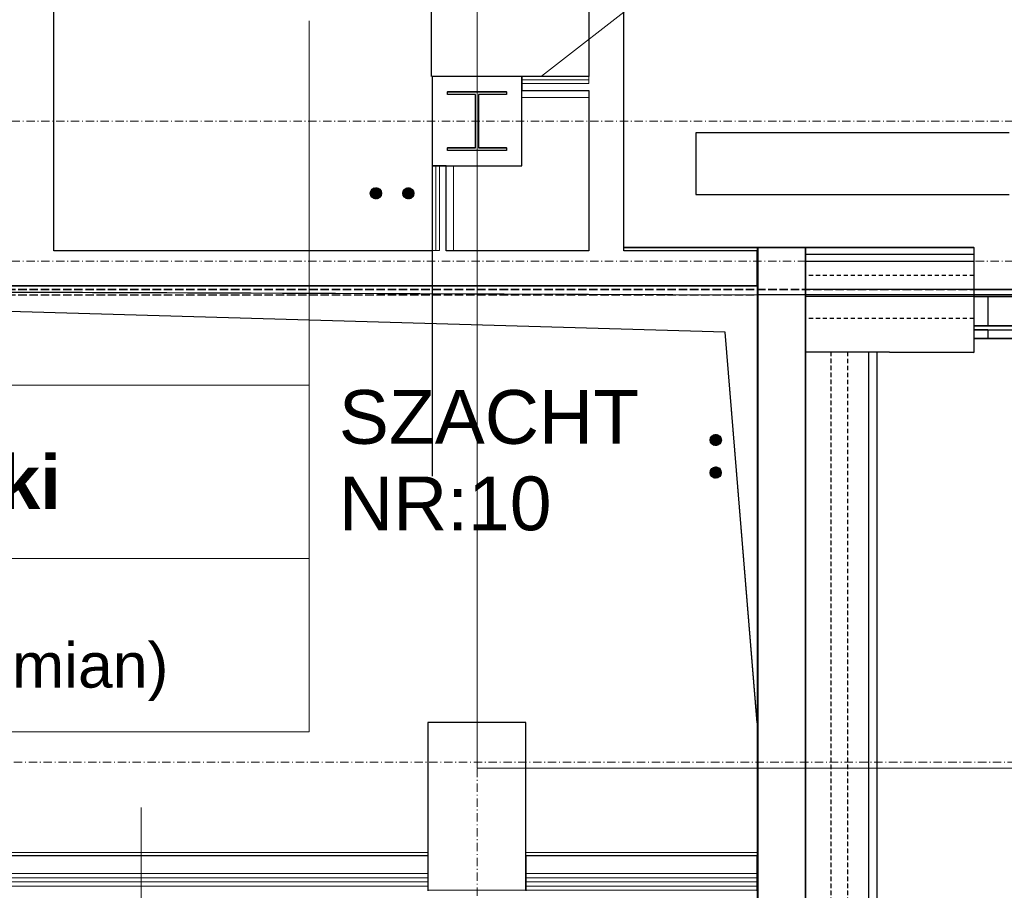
# Model space of a CAD drawing. Header units: millimetres. Extents: x -8642 to 28269, y -6609 to 3701.
# Tile 97 of 256: x 1277 to 1628, y -1475 to -1164. Entities that reach past the tile are written whole.
import ezdxf
from ezdxf.enums import TextEntityAlignment as Align

# ---------------------------------------------------------------- set-up
doc = ezdxf.new("R2010")
doc.units = ezdxf.units.MM
doc.header["$LTSCALE"] = 1000
doc.header["$MEASUREMENT"] = 0
for name, pattern in [('rzut 1 pietra$0$ArchiTECH.PC 1. Line Type', [0.004, 0.003, -0.001]), ('rzut 1 pietra$0$ArchiTECH.PC 2. Line Type', [0.0025, 0.0015, -0.001]), ('rzut 1 pietra$0$ArchiTECH.PC 5. Line Type', [0.0053, 0.003, -0.001, 0.0003, -0.001]), ('rzut 1 pietra$0$ArchiTECH.PC Solid Line Type', [0]), ('SUFIT_1 PIETRO$0$ArchiTECH.PC 1. Line Type', [0.004, 0.003, -0.001]), ('SUFIT_1 PIETRO$0$ArchiTECH.PC 2. Line Type', [0.0025, 0.0015, -0.001]), ('SUFIT_1 PIETRO$0$ArchiTECH.PC Solid Line Type', [0])]:
    doc.linetypes.add(name, pattern=pattern)
for name, color, linetype, lineweight in [('_Etapy_opis', 7, 'Continuous', 18), ('IS_ARCH', 254, 'Continuous', 18), ('KLIMA_BEZ_ZMIAN', 254, 'Continuous', 30), ('KLIMA_OPIS', 254, 'Continuous', 30)]:
    doc.layers.add(name, color=color, linetype=linetype, lineweight=lineweight)
for name, color, linetype in [('SUFIT_1 PIETRO$0$ELEM KONSTRUKCJI - inwent', 254, 'Continuous'), ('SUFIT_1 PIETRO$0$INWENTARYZACJA', 254, 'Continuous'), ('SUFIT_1 PIETRO$0$Kalka 1', 254, 'Continuous'), ('SUFIT_1 PIETRO$0$LAYER79', 254, 'Continuous'), ('SUFIT_1 PIETRO$0$sciany projektowane', 254, 'Continuous')]:
    doc.layers.add(name, color=color, linetype=linetype)
doc.styles.add('rzut 1 pietra$0$ArchiTECHStyle1', font='arial.ttf', dxfattribs={"height": 0.16})
doc.styles.add('rzut 1 pietra$0$ArchiTECHStyle3', font='arialbd.ttf', dxfattribs={"height": 0.192})
doc.linetypes.add('FENCELINE1', pattern='A,6.35,-2.54,[133,LTYPESHP.SHX,S=2.54,R=0,X=-2.54,Y=0],-2.54,25.4', length=36.83)

msp = doc.modelspace()

# ---------------------------------------------------------------- linework, layer by layer
at = {"layer": '_Etapy_opis', "color": 4}
msp.add_lwpolyline([(-776.25, 604.49), (-776.25, -3694.17), (2363.6, -3694.17), (2363.6, -1431.17), (1440, -1431.17), (1440, 604.49), (-776.25, 604.49)], dxfattribs=at)
at = {"layer": '_Etapy_opis', "color": 6}
msp.add_lwpolyline([(1440, 604.49), (1440, -1431.17), (7540.52, -1431.17), (7540.52, 604.49)], close=True, dxfattribs=at)
at = {"layer": 'IS_ARCH', "linetype": 'rzut 1 pietra$0$ArchiTECH.PC 5. Line Type'}
for p, q in [((1440, 773.48), (1440, -3818.88)), ((-3581.18, -1200), (11146.04, -1200)), ((-3581.18, -1250), (7440, -1250)), ((1680.25, -1428.98), (-3587.15, -1428.98))]:
    msp.add_line(p, q, dxfattribs=at)
at = {"layer": 'IS_ARCH', "linetype": 'rzut 1 pietra$0$ArchiTECH.PC Solid Line Type'}
for p, q in [((1479.86, -877.78), (1479.86, -1183.92)), ((1423.5, -880), (1423.5, -1184)), ((1492.36, -1246.25), (1492.36, -956.7)), ((1288.78, -1246.25), (1288.78, -1058.52)), ((1515.89, -1142.77), (1462.96, -1183.92)), ((1379.99, -1294.25), (1379.99, -1164.22)), ((1455.93, -1183.92), (1423.93, -1183.92)), ((1423.93, -1183.92), (1423.93, -1215.92)), ((1479.86, -1183.92), (1455.93, -1183.92)), ((1455.93, -1183.92), (1455.93, -1185.22)), ((1455.93, -1183.92), (1455.93, -1191.52)), ((1479.86, -1183.92), (1455.93, -1183.92)), ((1455.93, -1215.92), (1455.93, -1183.92)), ((1455.93, -1183.92), (1455.93, -1183.92)), ((1479.86, -1185.22), (1455.93, -1185.22)), ((1455.93, -1185.22), (1455.93, -1186.52)), ((1455.93, -1185.22), (1479.86, -1185.22)), ((1455.93, -1185.22), (1479.86, -1185.22)), ((1479.86, -1185.22), (1479.86, -1183.92)), ((1479.86, -1186.52), (1479.86, -1185.22)), ((1455.93, -1186.52), (1479.86, -1186.52)), ((1455.93, -1186.52), (1479.86, -1186.52)), ((1429.43, -1189.42), (1450.43, -1189.42)), ((1429.43, -1190.42), (1429.43, -1189.42)), ((1429.43, -1189.42), (1429.43, -1189.42)), ((1429.43, -1189.42), (1450.43, -1189.42)), ((1429.43, -1190.42), (1429.43, -1189.42)), ((1439.43, -1190.42), (1429.43, -1190.42)), ((1439.43, -1190.42), (1429.43, -1190.42)), ((1439.43, -1209.42), (1439.43, -1190.42)), ((1439.43, -1209.42), (1439.43, -1190.42)), ((1450.43, -1190.42), (1440.43, -1190.42)), ((1440.43, -1190.42), (1440.43, -1209.42)), ((1450.43, -1190.42), (1440.43, -1190.42)), ((1440.43, -1190.42), (1440.43, -1209.42)), ((1450.43, -1189.42), (1450.43, -1190.42)), ((1450.43, -1189.42), (1450.43, -1190.42)), ((1455.93, -1191.52), (1479.86, -1191.52)), ((1479.86, -1191.52), (1479.86, -1246.25)), ((1429.43, -1210.42), (1429.43, -1209.42)), ((1429.43, -1209.42), (1439.43, -1209.42)), ((1429.43, -1210.42), (1429.43, -1209.42)), ((1429.43, -1209.42), (1439.43, -1209.42)), ((1440.43, -1209.42), (1450.43, -1209.42)), ((1440.43, -1209.42), (1450.43, -1209.42)), ((1450.43, -1209.42), (1450.43, -1210.42)), ((1450.43, -1209.42), (1450.43, -1210.42)), ((1450.43, -1210.42), (1429.43, -1210.42)), ((1450.43, -1210.42), (1429.43, -1210.42)), ((1425.23, -1215.92), (1423.93, -1215.92)), ((1423.93, -1215.92), (1423.93, -1246.25)), ((1431.53, -1215.92), (1423.93, -1215.92)), ((1423.93, -1215.92), (1423.93, -1246.25)), ((1423.93, -1215.92), (1455.93, -1215.92)), ((1425.23, -1246.25), (1425.23, -1215.92)), ((1425.23, -1215.92), (1425.23, -1246.25)), ((1426.53, -1215.92), (1425.23, -1215.92)), ((1425.23, -1215.92), (1425.23, -1246.25)), ((1426.53, -1246.25), (1426.53, -1215.92)), ((1426.53, -1215.92), (1426.53, -1246.25)), ((1431.53, -1246.25), (1431.53, -1215.92)), ((1492.5, -1245), (1617.5, -1245)), ((1540, -1245), (1540, -1704.5)), ((1557.28, -1245), (1540.28, -1245)), ((1540.28, -1245), (1540.28, -1707.01)), ((1557.28, -1707.01), (1557.28, -1245)), ((1557.28, -1245), (1557.28, -1704.5)), ((1617.5, -1245), (1617.5, -1260)), ((1423.93, -1246.25), (1288.78, -1246.25)), ((1423.93, -1246.25), (1425.23, -1246.25)), ((1425.23, -1246.25), (1426.53, -1246.25)), ((1479.86, -1246.25), (1431.53, -1246.25)), ((1540, -1246.25), (1492.36, -1246.25)), ((1540, -1258.75), (1540, -1246.25)), ((1617.5, -1247.5), (1557.28, -1247.5)), ((1617.5, -1247.5), (1617.5, -1282.5)), ((1617.5, -1250), (1557.28, -1250)), ((996, -1258.75), (1540, -1258.75)), ((1528.58, -1275.32), (997.5, -1260)), ((997.5, -1260), (1540, -1262)), ((7185, -1260), (1540, -1262)), ((1540, -1262), (1540, -1414.83)), ((1540, -1262), (1540, -3574.83)), ((1617.5, -1260), (1557.28, -1260)), ((1617.5, -1262.5), (1557.28, -1262.5)), ((1617.5, -1260), (1793.75, -1260)), ((1617.5, -1262.5), (2559.66, -1262.5)), ((1622.5, -1262.5), (1617.5, -1262.5)), ((1617.5, -1262.5), (1617.5, -1273.03)), ((1622.5, -1262.5), (1622.5, -1273.03)), ((1617.5, -1273.03), (2559.66, -1273.03)), ((1622.5, -1273.03), (1617.5, -1273.03)), ((1540, -1414.83), (1528.58, -1275.32)), ((1617.5, -1274.51), (2559.66, -1274.51)), ((1617.5, -1274.51), (1617.5, -1277.5)), ((1622.5, -1274.51), (1617.5, -1274.51)), ((1622.5, -1274.51), (1622.5, -1277.5)), ((1617.5, -1277.5), (2559.66, -1277.5)), ((1622.5, -1277.5), (1617.5, -1277.5)), ((1557.25, -1282.32), (1617.5, -1282.5)), ((1579.82, -1282.39), (1579.82, -1706.54)), ((1582.82, -1282.39), (1582.82, -1709.54)), ((1021.19, -1294.25), (1379.99, -1294.25)), ((1379.99, -1294.25), (1379.99, -1418.17)), ((1021.19, -1356.21), (1379.99, -1356.21)), ((1457.41, -1414.75), (1422.41, -1414.75)), ((1422.41, -1414.75), (1422.41, -1474.75)), ((1457.41, -1474.75), (1457.41, -1414.75)), ((1540, -1414.83), (1540, -1414.83)), ((1021.19, -1418.17), (1379.99, -1418.17)), ((1319.94, -1445.14), (1319.94, -1581.89)), ((1422.5, -1461.25), (996, -1461.25)), ((1422.5, -1474.75), (1422.5, -1461.25)), ((1540, -1461.25), (1457.41, -1461.25)), ((1457.41, -1461.25), (1457.41, -1474.75)), ((1540, -1474.75), (1540, -1461.25)), ((1422.5, -1470.25), (987, -1470.25)), ((1422.5, -1468.75), (988.5, -1468.75)), ((1540, -1468.75), (1457.41, -1468.75)), ((1540, -1470.25), (1457.41, -1470.25)), ((1422.5, -1473.25), (984, -1473.25)), ((1422.5, -1471.75), (985.5, -1471.75)), ((1540, -1471.75), (1457.41, -1471.75)), ((1540, -1473.25), (1457.41, -1473.25)), ((1422.41, -1474.75), (1457.41, -1474.75)), ((1457.41, -1474.75), (1540, -1474.75))]:
    msp.add_line(p, q, dxfattribs=at)
at = {"layer": 'IS_ARCH', "linetype": 'rzut 1 pietra$0$ArchiTECH.PC 2. Line Type'}
for p, q in [((1617.5, -1255), (1557.28, -1255)), ((1617.5, -1270.46), (1557.28, -1270.46)), ((1566.32, -1282.34), (1566.32, -1706.5)), ((1572.32, -1282.36), (1572.32, -1706.5))]:
    msp.add_line(p, q, dxfattribs=at)
at = {"layer": 'IS_ARCH', "linetype": 'rzut 1 pietra$0$ArchiTECH.PC 1. Line Type'}
for p, q in [((-59.97, -1260), (7440, -1260)), ((-59.97, -1262), (1540, -1262)), ((1540, -1262), (1540, -3599.84))]:
    msp.add_line(p, q, dxfattribs=at)
at = {"layer": 'KLIMA_BEZ_ZMIAN'}
for p, q in [((1630.11, -1204.19), (1518.11, -1204.19)), ((1518.11, -1204.19), (1518.11, -1226.19)), ((1630.11, -1204.19), (1518.11, -1204.19)), ((1518.11, -1204.19), (1518.11, -1226.19)), ((1518.11, -1226.19), (1630.11, -1226.19)), ((1518.11, -1226.19), (1630.11, -1226.19))]:
    msp.add_line(p, q, dxfattribs=at)
at = {"layer": 'KLIMA_BEZ_ZMIAN', "linetype": 'FENCELINE1', "ltscale": 0.5}
for p, q in [((1401.82, -1225.79), (1403.85, -1223.76)), ((1401.82, -1225.79), (1403.85, -1223.76)), ((1401.82, -1225.61), (1403.67, -1223.77)), ((1401.82, -1225.61), (1403.67, -1223.77)), ((1401.83, -1225.96), (1404.02, -1223.77)), ((1401.83, -1225.96), (1404.02, -1223.77)), ((1401.85, -1225.41), (1403.46, -1223.79)), ((1401.85, -1226.11), (1404.17, -1223.79)), ((1401.85, -1225.41), (1403.46, -1223.79)), ((1401.85, -1226.11), (1404.17, -1223.79)), ((1401.88, -1226.26), (1404.32, -1223.82)), ((1401.88, -1226.26), (1404.32, -1223.82)), ((1401.9, -1225.17), (1403.23, -1223.85)), ((1401.9, -1225.17), (1403.23, -1223.85)), ((1401.92, -1226.4), (1404.45, -1223.86)), ((1401.92, -1226.4), (1404.45, -1223.86)), ((1401.97, -1226.52), (1404.58, -1223.91)), ((1401.97, -1226.52), (1404.58, -1223.91)), ((1402.02, -1224.88), (1402.94, -1223.96)), ((1402.02, -1224.88), (1402.94, -1223.96)), ((1402.02, -1226.65), (1404.7, -1223.97)), ((1402.02, -1226.65), (1404.7, -1223.97)), ((1402.08, -1226.76), (1404.82, -1224.03)), ((1402.08, -1226.76), (1404.82, -1224.03)), ((1402.15, -1226.87), (1404.93, -1224.1)), ((1402.15, -1226.87), (1404.93, -1224.1)), ((1402.23, -1226.97), (1405.03, -1224.17)), ((1402.23, -1226.97), (1405.03, -1224.17)), ((1402.31, -1227.07), (1405.13, -1224.25)), ((1402.31, -1227.07), (1405.13, -1224.25)), ((1402.39, -1227.16), (1405.22, -1224.33)), ((1402.39, -1227.16), (1405.22, -1224.33)), ((1413.42, -1225.68), (1415.33, -1223.77)), ((1413.42, -1225.86), (1415.5, -1223.77)), ((1413.42, -1225.68), (1415.33, -1223.77)), ((1413.42, -1225.86), (1415.5, -1223.77)), ((1413.43, -1225.49), (1415.13, -1223.79)), ((1413.43, -1226.02), (1415.67, -1223.79)), ((1413.43, -1225.49), (1415.13, -1223.79)), ((1413.43, -1226.02), (1415.67, -1223.79)), ((1413.46, -1226.17), (1415.82, -1223.81)), ((1413.46, -1226.17), (1415.82, -1223.81)), ((1413.48, -1225.27), (1414.91, -1223.83)), ((1413.48, -1225.27), (1414.91, -1223.83)), ((1413.49, -1226.32), (1415.96, -1223.85)), ((1413.49, -1226.32), (1415.96, -1223.85)), ((1413.53, -1226.45), (1416.09, -1223.89)), ((1413.53, -1226.45), (1416.09, -1223.89)), ((1413.57, -1225), (1414.64, -1223.92)), ((1413.57, -1225), (1414.64, -1223.92)), ((1413.58, -1226.58), (1416.22, -1223.94)), ((1413.58, -1226.58), (1416.22, -1223.94)), ((1413.64, -1226.7), (1416.34, -1224)), ((1413.64, -1226.7), (1416.34, -1224)), ((1413.7, -1226.81), (1416.45, -1224.06)), ((1413.7, -1226.81), (1416.45, -1224.06)), ((1413.77, -1226.92), (1416.56, -1224.13)), ((1413.77, -1226.92), (1416.56, -1224.13)), ((1413.79, -1224.6), (1414.24, -1224.15)), ((1413.79, -1224.6), (1414.24, -1224.15)), ((1413.85, -1227.02), (1416.66, -1224.21)), ((1413.85, -1227.02), (1416.66, -1224.21)), ((1413.93, -1227.11), (1416.76, -1224.29)), ((1413.93, -1227.11), (1416.76, -1224.29)), ((1402.48, -1227.25), (1405.31, -1224.42)), ((1402.48, -1227.25), (1405.31, -1224.42)), ((1402.58, -1227.33), (1405.39, -1224.52)), ((1402.58, -1227.33), (1405.39, -1224.52)), ((1402.68, -1227.41), (1405.46, -1224.62)), ((1402.68, -1227.41), (1405.46, -1224.62)), ((1402.79, -1227.47), (1405.53, -1224.73)), ((1402.79, -1227.47), (1405.53, -1224.73)), ((1402.9, -1227.54), (1405.59, -1224.84)), ((1402.9, -1227.54), (1405.59, -1224.84)), ((1403.02, -1227.59), (1405.65, -1224.96)), ((1403.02, -1227.59), (1405.65, -1224.96)), ((1403.15, -1227.64), (1405.7, -1225.09)), ((1403.15, -1227.64), (1405.7, -1225.09)), ((1403.28, -1227.69), (1405.74, -1225.22)), ((1403.28, -1227.69), (1405.74, -1225.22)), ((1403.42, -1227.72), (1405.78, -1225.37)), ((1403.42, -1227.72), (1405.78, -1225.37)), ((1403.58, -1227.75), (1405.8, -1225.52)), ((1403.58, -1227.75), (1405.8, -1225.52)), ((1403.74, -1227.76), (1405.81, -1225.68)), ((1403.74, -1227.76), (1405.81, -1225.68)), ((1403.92, -1227.76), (1405.81, -1225.86)), ((1403.92, -1227.76), (1405.81, -1225.86)), ((1404.11, -1227.74), (1405.79, -1226.06)), ((1404.11, -1227.74), (1405.79, -1226.06)), ((1404.34, -1227.69), (1405.75, -1226.28)), ((1404.34, -1227.69), (1405.75, -1226.28)), ((1404.61, -1227.6), (1405.65, -1226.55)), ((1404.61, -1227.6), (1405.65, -1226.55)), ((1405.04, -1227.34), (1405.4, -1226.98)), ((1405.04, -1227.34), (1405.4, -1226.98)), ((1414.02, -1227.2), (1416.85, -1224.37)), ((1414.02, -1227.2), (1416.85, -1224.37)), ((1414.11, -1227.29), (1416.93, -1224.47)), ((1414.11, -1227.29), (1416.93, -1224.47)), ((1414.21, -1227.37), (1417.01, -1224.56)), ((1414.21, -1227.37), (1417.01, -1224.56)), ((1414.31, -1227.44), (1417.08, -1224.67)), ((1414.31, -1227.44), (1417.08, -1224.67)), ((1414.42, -1227.51), (1417.15, -1224.78)), ((1414.42, -1227.51), (1417.15, -1224.78)), ((1414.54, -1227.57), (1417.21, -1224.89)), ((1414.54, -1227.57), (1417.21, -1224.89)), ((1414.66, -1227.62), (1417.27, -1225.02)), ((1414.66, -1227.62), (1417.27, -1225.02)), ((1414.79, -1227.67), (1417.31, -1225.14)), ((1414.79, -1227.67), (1417.31, -1225.14)), ((1414.93, -1227.71), (1417.35, -1225.28)), ((1414.93, -1227.71), (1417.35, -1225.28)), ((1415.07, -1227.74), (1417.38, -1225.43)), ((1415.07, -1227.74), (1417.38, -1225.43)), ((1415.23, -1227.76), (1417.41, -1225.58)), ((1415.23, -1227.76), (1417.41, -1225.58)), ((1415.4, -1227.77), (1417.41, -1225.75)), ((1415.4, -1227.77), (1417.41, -1225.75)), ((1415.58, -1227.76), (1417.41, -1225.93)), ((1415.58, -1227.76), (1417.41, -1225.93)), ((1415.78, -1227.74), (1417.38, -1226.14)), ((1415.78, -1227.74), (1417.38, -1226.14)), ((1416.02, -1227.68), (1417.32, -1226.37)), ((1416.02, -1227.68), (1417.32, -1226.37)), ((1416.32, -1227.55), (1417.2, -1226.67)), ((1416.32, -1227.55), (1417.2, -1226.67)), ((1524.14, -1312.25), (1526.92, -1315.02)), ((1524.14, -1312.25), (1526.92, -1315.02)), ((1524.25, -1312.18), (1526.99, -1314.91)), ((1524.25, -1312.18), (1526.99, -1314.91)), ((1524.37, -1312.12), (1527.05, -1314.8)), ((1524.37, -1312.12), (1527.05, -1314.8)), ((1524.49, -1312.06), (1527.1, -1314.68)), ((1524.49, -1312.06), (1527.1, -1314.68)), ((1524.62, -1312.02), (1527.15, -1314.55)), ((1524.62, -1312.02), (1527.15, -1314.55)), ((1524.75, -1311.98), (1527.19, -1314.41)), ((1524.75, -1311.98), (1527.19, -1314.41)), ((1524.9, -1311.94), (1527.22, -1314.27)), ((1524.9, -1311.94), (1527.22, -1314.27)), ((1525.05, -1311.92), (1527.24, -1314.11)), ((1525.05, -1311.92), (1527.24, -1314.11)), ((1525.22, -1311.91), (1527.25, -1313.94)), ((1525.22, -1311.91), (1527.25, -1313.94)), ((1525.4, -1311.92), (1527.25, -1313.76)), ((1525.4, -1311.92), (1527.25, -1313.76)), ((1525.61, -1311.94), (1527.22, -1313.56)), ((1525.61, -1311.94), (1527.22, -1313.56)), ((1525.84, -1312), (1527.17, -1313.33)), ((1525.84, -1312), (1527.17, -1313.33)), ((1526.13, -1312.12), (1527.05, -1313.04)), ((1526.13, -1312.12), (1527.05, -1313.04)), ((1523.26, -1313.84), (1525.33, -1315.91)), ((1523.26, -1313.84), (1525.33, -1315.91)), ((1523.26, -1314.01), (1525.15, -1315.91)), ((1523.26, -1314.01), (1525.15, -1315.91)), ((1523.27, -1313.67), (1525.49, -1315.9)), ((1523.27, -1313.67), (1525.49, -1315.9)), ((1523.28, -1314.21), (1524.96, -1315.89)), ((1523.28, -1314.21), (1524.96, -1315.89)), ((1523.29, -1313.52), (1525.65, -1315.87)), ((1523.29, -1313.52), (1525.65, -1315.87)), ((1523.32, -1314.43), (1524.73, -1315.84)), ((1523.32, -1314.43), (1524.73, -1315.84)), ((1523.33, -1313.38), (1525.79, -1315.84)), ((1523.33, -1313.38), (1525.79, -1315.84)), ((1523.37, -1313.24), (1525.92, -1315.8)), ((1523.37, -1313.24), (1525.92, -1315.8)), ((1523.42, -1313.12), (1526.05, -1315.75)), ((1523.42, -1313.12), (1526.05, -1315.75)), ((1523.42, -1314.7), (1524.46, -1315.75)), ((1523.42, -1314.7), (1524.46, -1315.75)), ((1523.48, -1313), (1526.17, -1315.69)), ((1523.48, -1313), (1526.17, -1315.69)), ((1523.54, -1312.88), (1526.28, -1315.63)), ((1523.54, -1312.88), (1526.28, -1315.63)), ((1523.61, -1312.77), (1526.39, -1315.56)), ((1523.61, -1312.77), (1526.39, -1315.56)), ((1523.67, -1315.14), (1524.03, -1315.49)), ((1523.67, -1315.14), (1524.03, -1315.49)), ((1523.68, -1312.67), (1526.49, -1315.48)), ((1523.68, -1312.67), (1526.49, -1315.48)), ((1523.77, -1312.58), (1526.59, -1315.4)), ((1523.77, -1312.58), (1526.59, -1315.4)), ((1523.85, -1312.49), (1526.68, -1315.32)), ((1523.85, -1312.49), (1526.68, -1315.32)), ((1523.94, -1312.4), (1526.76, -1315.22)), ((1523.94, -1312.4), (1526.76, -1315.22)), ((1524.04, -1312.32), (1526.84, -1315.13)), ((1524.04, -1312.32), (1526.84, -1315.13)), ((1523.24, -1325.49), (1525.26, -1327.51)), ((1523.24, -1325.49), (1525.26, -1327.51)), ((1523.25, -1325.32), (1525.43, -1327.5)), ((1523.25, -1325.32), (1525.43, -1327.5)), ((1523.25, -1325.67), (1525.08, -1327.5)), ((1523.25, -1325.67), (1525.08, -1327.5)), ((1523.27, -1325.17), (1525.59, -1327.48)), ((1523.27, -1325.17), (1525.59, -1327.48)), ((1523.28, -1325.88), (1524.88, -1327.48)), ((1523.28, -1325.88), (1524.88, -1327.48)), ((1523.3, -1325.02), (1525.73, -1327.45)), ((1523.3, -1325.02), (1525.73, -1327.45)), ((1523.34, -1324.88), (1525.87, -1327.41)), ((1523.34, -1324.88), (1525.87, -1327.41)), ((1523.34, -1326.12), (1524.64, -1327.42)), ((1523.34, -1326.12), (1524.64, -1327.42)), ((1523.39, -1324.76), (1526, -1327.36)), ((1523.39, -1324.76), (1526, -1327.36)), ((1523.45, -1324.63), (1526.12, -1327.31)), ((1523.45, -1324.63), (1526.12, -1327.31)), ((1523.51, -1324.52), (1526.24, -1327.25)), ((1523.51, -1324.52), (1526.24, -1327.25)), ((1523.58, -1324.41), (1526.35, -1327.18)), ((1523.58, -1324.41), (1526.35, -1327.18)), ((1523.65, -1324.3), (1526.45, -1327.11)), ((1523.65, -1324.3), (1526.45, -1327.11)), ((1523.73, -1324.21), (1526.55, -1327.03)), ((1523.73, -1324.21), (1526.55, -1327.03)), ((1523.81, -1324.11), (1526.64, -1326.94)), ((1523.81, -1324.11), (1526.64, -1326.94)), ((1523.9, -1324.03), (1526.73, -1326.85)), ((1523.9, -1324.03), (1526.73, -1326.85)), ((1524, -1323.95), (1526.81, -1326.76)), ((1524, -1323.95), (1526.81, -1326.76)), ((1524.1, -1323.87), (1526.88, -1326.66)), ((1524.1, -1323.87), (1526.88, -1326.66)), ((1524.21, -1323.8), (1526.95, -1326.55)), ((1524.21, -1323.8), (1526.95, -1326.55)), ((1524.32, -1323.74), (1527.02, -1326.44)), ((1524.32, -1323.74), (1527.02, -1326.44)), ((1524.44, -1323.68), (1527.07, -1326.32)), ((1524.44, -1323.68), (1527.07, -1326.32)), ((1524.56, -1323.63), (1527.13, -1326.19)), ((1524.56, -1323.63), (1527.13, -1326.19)), ((1524.7, -1323.59), (1527.17, -1326.06)), ((1524.7, -1323.59), (1527.17, -1326.06)), ((1524.84, -1323.55), (1527.2, -1325.91)), ((1524.84, -1323.55), (1527.2, -1325.91)), ((1524.99, -1323.53), (1527.23, -1325.76)), ((1524.99, -1323.53), (1527.23, -1325.76)), ((1525.15, -1323.51), (1527.24, -1325.6)), ((1525.15, -1323.51), (1527.24, -1325.6)), ((1525.33, -1323.51), (1527.24, -1325.42)), ((1525.33, -1323.51), (1527.24, -1325.42)), ((1525.53, -1323.53), (1527.22, -1325.23)), ((1525.53, -1323.53), (1527.22, -1325.23)), ((1525.75, -1323.57), (1527.18, -1325.01)), ((1525.75, -1323.57), (1527.18, -1325.01)), ((1526.01, -1323.66), (1527.09, -1324.74)), ((1526.01, -1323.66), (1527.09, -1324.74)), ((1526.41, -1323.89), (1526.87, -1324.34)), ((1526.41, -1323.89), (1526.87, -1324.34)), ((1523.46, -1326.41), (1524.34, -1327.29)), ((1523.46, -1326.41), (1524.34, -1327.29))]:
    msp.add_line(p, q, dxfattribs=at)
for centre in [(1403.82, -1225.76), (1403.82, -1225.76), (1415.41, -1225.77), (1415.41, -1225.77), (1525.25, -1313.91), (1525.25, -1313.91), (1525.24, -1325.51), (1525.24, -1325.51)]:
    msp.add_circle(centre, 2, dxfattribs=at)
at = {"layer": 'KLIMA_OPIS', "ltscale": 3}
msp.add_line((1423.93, -1242.58), (1423.93, -1326.82), dxfattribs=at)
msp.add_line((1423.93, -1242.58), (1423.93, -1326.82), dxfattribs=at)
at = {"layer": 'SUFIT_1 PIETRO$0$ELEM KONSTRUKCJI - inwent', "linetype": 'SUFIT_1 PIETRO$0$ArchiTECH.PC Solid Line Type'}
for p, q in [((1455.93, -1184), (1423.93, -1184)), ((1423.93, -1184), (1423.93, -1216)), ((1455.93, -1216), (1455.93, -1184)), ((1455.93, -1184), (1455.93, -1184)), ((1429.43, -1189.5), (1450.43, -1189.5)), ((1429.43, -1190.5), (1429.43, -1189.5)), ((1429.43, -1189.5), (1429.43, -1189.5)), ((1429.43, -1189.5), (1450.43, -1189.5)), ((1429.43, -1190.5), (1429.43, -1189.5)), ((1439.43, -1190.5), (1429.43, -1190.5)), ((1439.43, -1190.5), (1429.43, -1190.5)), ((1439.43, -1209.5), (1439.43, -1190.5)), ((1439.43, -1209.5), (1439.43, -1190.5)), ((1450.43, -1190.5), (1440.43, -1190.5)), ((1440.43, -1190.5), (1440.43, -1209.5)), ((1450.43, -1190.5), (1440.43, -1190.5)), ((1440.43, -1190.5), (1440.43, -1209.5)), ((1450.43, -1189.5), (1450.43, -1190.5)), ((1450.43, -1189.5), (1450.43, -1190.5)), ((1429.43, -1210.5), (1429.43, -1209.5)), ((1429.43, -1209.5), (1439.43, -1209.5)), ((1429.43, -1210.5), (1429.43, -1209.5)), ((1429.43, -1209.5), (1439.43, -1209.5)), ((1440.43, -1209.5), (1450.43, -1209.5)), ((1440.43, -1209.5), (1450.43, -1209.5)), ((1450.43, -1209.5), (1450.43, -1210.5)), ((1450.43, -1209.5), (1450.43, -1210.5)), ((1450.43, -1210.5), (1429.43, -1210.5)), ((1450.43, -1210.5), (1429.43, -1210.5)), ((1423.93, -1216), (1455.93, -1216)), ((1457.41, -1414.83), (1422.41, -1414.83)), ((1422.41, -1414.83), (1422.41, -1474.83)), ((1457.41, -1474.83), (1457.41, -1414.83))]:
    msp.add_line(p, q, dxfattribs=at)
at = {"layer": 'SUFIT_1 PIETRO$0$INWENTARYZACJA', "linetype": 'SUFIT_1 PIETRO$0$ArchiTECH.PC Solid Line Type'}
for p, q in [((1288.78, -1246.33), (1288.78, -1058.6)), ((1455.93, -1184), (1455.93, -1189)), ((1479.86, -1184), (1455.93, -1184)), ((1455.93, -1189), (1479.86, -1189)), ((1428.93, -1216), (1423.93, -1216)), ((1423.93, -1216), (1423.93, -1246.33)), ((1428.93, -1246.33), (1428.93, -1216)), ((1557.28, -1245.08), (1540.28, -1245.08)), ((1540.28, -1245.08), (1540.28, -1707.09)), ((1557.28, -1707.09), (1557.28, -1245.08)), ((1423.93, -1246.33), (1288.78, -1246.33)), ((1479.86, -1246.33), (1428.93, -1246.33)), ((1540, -1246.33), (1492.36, -1246.33)), ((1540, -1258.83), (1540, -1246.33)), ((995, -1258.83), (1540, -1258.83)), ((1528.58, -1275.4), (997.5, -1260.08)), ((997.5, -1260.08), (1540, -1262.08)), ((1540, -1262.08), (1540, -1414.92)), ((1540, -1414.92), (1528.58, -1275.4)), ((1540, -1414.92), (1540, -1414.92)), ((1422.5, -1462.42), (995, -1462.42)), ((1422.5, -1474.92), (1422.5, -1462.42)), ((1540, -1462.42), (1457.41, -1462.42)), ((1457.41, -1462.42), (1457.41, -1474.92)), ((1540, -1474.92), (1540, -1462.42))]:
    msp.add_line(p, q, dxfattribs=at)
at = {"layer": 'SUFIT_1 PIETRO$0$Kalka 1', "linetype": 'SUFIT_1 PIETRO$0$ArchiTECH.PC Solid Line Type'}
for p, q in [((1492.5, -1245.08), (1617.5, -1245.08)), ((1540, -1245.08), (1540, -1704.58)), ((1557.28, -1245.08), (1557.28, -1704.58)), ((1617.5, -1245.08), (1617.5, -1260.08)), ((1617.5, -1247.58), (1557.28, -1247.58)), ((1617.5, -1247.58), (1617.5, -1282.58)), ((1617.5, -1250.08), (1557.28, -1250.08)), ((7185, -1260.08), (1540, -1262.08)), ((1540, -1262.08), (1540, -3574.92)), ((1617.5, -1260.08), (1557.28, -1260.08)), ((1617.5, -1262.58), (1557.28, -1262.58)), ((1617.5, -1260.08), (1793.75, -1260.08)), ((1617.5, -1262.58), (1617.5, -1273.12)), ((1622.5, -1262.58), (1617.5, -1262.58)), ((1617.5, -1262.58), (2559.66, -1262.58)), ((1622.5, -1262.58), (1622.5, -1273.12)), ((1622.5, -1273.12), (1617.5, -1273.12)), ((1617.5, -1273.12), (2559.66, -1273.12)), ((1622.5, -1274.59), (1617.5, -1274.59)), ((1617.5, -1274.59), (1617.5, -1277.59)), ((1617.5, -1274.59), (2559.66, -1274.59)), ((1622.5, -1274.59), (1622.5, -1277.59)), ((1622.5, -1277.59), (1617.5, -1277.59)), ((1617.5, -1277.59), (2559.66, -1277.59)), ((1557.25, -1282.4), (1617.5, -1282.58)), ((1579.82, -1282.47), (1579.82, -1706.62)), ((1582.82, -1282.48), (1582.82, -1709.62))]:
    msp.add_line(p, q, dxfattribs=at)
at = {"layer": 'SUFIT_1 PIETRO$0$Kalka 1', "linetype": 'SUFIT_1 PIETRO$0$ArchiTECH.PC 2. Line Type'}
for p, q in [((1617.5, -1255.08), (1557.28, -1255.08)), ((1617.5, -1270.54), (1557.28, -1270.54)), ((1566.32, -1282.43), (1566.32, -1706.58)), ((1572.32, -1282.45), (1572.32, -1706.58))]:
    msp.add_line(p, q, dxfattribs=at)
at = {"layer": 'SUFIT_1 PIETRO$0$Kalka 1', "linetype": 'SUFIT_1 PIETRO$0$ArchiTECH.PC 1. Line Type'}
for p, q in [((-59.97, -1260.08), (7440, -1260.08)), ((-59.97, -1262.08), (1540, -1262.08)), ((1540, -1262.08), (1540, -3599.93))]:
    msp.add_line(p, q, dxfattribs=at)
at = {"layer": 'SUFIT_1 PIETRO$0$LAYER79', "linetype": 'SUFIT_1 PIETRO$0$ArchiTECH.PC Solid Line Type'}
msp.add_line((1423.5, -880.08), (1423.5, -1184.08), dxfattribs=at)
at = {"layer": 'SUFIT_1 PIETRO$0$sciany projektowane', "linetype": 'SUFIT_1 PIETRO$0$ArchiTECH.PC Solid Line Type'}
for p, q in [((1479.86, -877.87), (1479.86, -1184)), ((1492.36, -1246.33), (1492.36, -956.78)), ((1479.86, -1189), (1479.86, -1246.33))]:
    msp.add_line(p, q, dxfattribs=at)

# ---------------------------------------------------------------- texts
at = {"layer": 'IS_ARCH'}
for s, height, style, p in [('SZACHT ', 19.2, 'rzut 1 pietra$0$ArchiTECHStyle1', (1390.56, -1321.02)), ('WC męski', 19.2, 'rzut 1 pietra$0$ArchiTECHStyle3', (1163.13, -1344.25)), ('NR:10', 19.2, 'rzut 1 pietra$0$ArchiTECHStyle1', (1390.56, -1351.9)), ('Gres (bez zmian)', 16, 'rzut 1 pietra$0$ArchiTECHStyle1', (1158.29, -1407.15))]:
    msp.add_text(s, height=height, dxfattribs=dict(at, style=style)).set_placement(p, align=Align.BOTTOM_LEFT)

doc.saveas('drawing.dxf')
